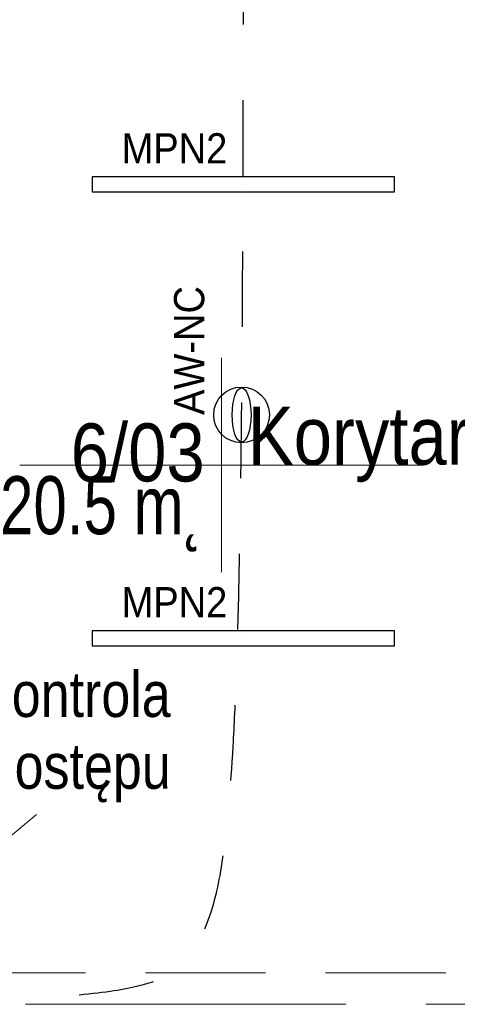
# Model space of a CAD drawing. Header units: centimetres. Extents: x -1631 to 21770, y -8842 to 3590.
# Tile 25 of 142: x 324 to 498, y 408 to 799. Entities that reach past the tile are written whole.
import ezdxf

# ---------------------------------------------------------------- set-up
doc = ezdxf.new("R2010")
doc.units = ezdxf.units.CM
for name, pattern in [('Dash', [60, 30, -30]), ('Oś', [222.25, 127, -31.75, 31.75, -31.75]), ('Ukryte', [71.438, 47.625, -23.813])]:
    doc.linetypes.add(name, pattern=pattern)
for name, color, linetype, lineweight in [('A-AREA-IDEN', 2, 'Continuous', 13), ('A-DETL', 90, 'Continuous', 9), ('A-DETL-HDLN', 90, 'Ukryte', 9), ('G-ANNO-TEXT', 231, 'Continuous', 13), ('S-GRID', 1, 'Continuous', 13)]:
    doc.layers.add(name, color=color, linetype=linetype, lineweight=lineweight)
doc.layers.add('E_oprawy', color=12, linetype='Continuous')
doc.styles.add('Arial', font='arial.ttf', dxfattribs={"width": 0.9, "height": 18})
doc.styles.add('Arial Narrow_6', font='ARIALN.TTF', dxfattribs={"height": 18})
doc.styles.add('Arial_11', font='arial.ttf', dxfattribs={"width": 0.85, "height": 23})

# ---------------------------------------------------------------- blocks, each defined once
blk = doc.blocks.new('METKA_POMIESZCZENIA2 - Rozbudowana krótka - bez ramki-2403173-6_piętro IV __13_80 m_ - stan projektowany')
at = {"layer": 'A-AREA-IDEN'}
for p, q in [((0, 0.425), (0, 0)), ((0.0976, 0), (-0.8, 0)), ((-0.8, 0), (0.8, 0)), ((0, 0), (0, -0.425))]:
    blk.add_line(p, q, dxfattribs=at)
blk = doc.blocks.new('MPN2')
at = {"layer": 'E_oprawy', "linetype": 'ByBlock'}
blk.add_lwpolyline([(-60, 3), (-60, -3), (60, -3), (60, 3)], close=True, dxfattribs=at)
at = {"layer": 'E_oprawy'}
blk.add_circle((0, 0), 0.00001, dxfattribs=at)
at = {"layer": 'E_oprawy', "color": 4, "style": 'Arial', "width": 0.9}
blk.add_text('MPN2', height=12, dxfattribs=at).set_placement((-48.27, 8.29))
blk = doc.blocks.new('AW-NC')
at = {"layer": 'E_oprawy', "color": 1, "linetype": 'ByBlock'}
blk.add_circle((-0.05, -0.31), 11.07, dxfattribs=at)
blk.add_ellipse((-0.05, -0.31), major_axis=(10.73, 0), ratio=0.349074, dxfattribs=at)
at = {"layer": 'E_oprawy', "color": 1, "style": 'Arial', "width": 0.9}
blk.add_text('AW-NC', height=12, dxfattribs=at).set_placement((-0.05, 14.5))

msp = doc.modelspace()

# ---------------------------------------------------------------- linework, layer by layer
at = {"layer": 'A-DETL', "linetype": 'Dash', "lineweight": 25}
msp.add_open_spline([(412.84, 1006.95), (412.84, 497.96), (412.84, 435.33), (370.99, 410.92), (291.38, 409.33)], degree=3, knots=[0, 0, 0, 0, 6.781245, 8.866954, 8.866954, 8.866954, 8.866954], dxfattribs=at)
at = {"layer": 'A-DETL-HDLN'}
msp.add_line((-1197.62, 420.83), (1172.38, 420.83), dxfattribs=at)
at = {"layer": 'G-ANNO-TEXT', "color": 50}
msp.add_line((298.47, 456.82), (330.85, 483.57), dxfattribs=at)
at = {"layer": 'S-GRID', "linetype": 'Oś'}
msp.add_line((1342.46, 408.33), (-1368.76, 408.33), dxfattribs=at)

# ---------------------------------------------------------------- block references
at = {"layer": 'A-AREA-IDEN', "xscale": 99.99999999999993, "yscale": 99.99999999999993, "zscale": 99.99999999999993}
msp.add_blockref('METKA_POMIESZCZENIA2 - Rozbudowana krótka - bez ramki-2403173-6_piętro IV __13_80 m_ - stan projektowany', (404.16, 622.16), dxfattribs=at)
at = {"layer": 'E_oprawy'}
for p in [(412.82, 733.51), (412.82, 553.51)]:
    msp.add_blockref('MPN2', p, dxfattribs=at)
at = {"layer": 'E_oprawy', "color": 2, "rotation": 90}
msp.add_blockref('AW-NC', (411.82, 642.13), dxfattribs=at)

# ---------------------------------------------------------------- texts
at = {"layer": 'A-AREA-IDEN', "char_height": 23, "line_spacing_factor": 0.936439, "style": 'Arial_11'}
for s, insert, width, attachment_point in [('\\pxqr,t3.69565,7.3913,11.08696,14.78261,18.47826,22.17391,25.86957,29.56522,33.26087,36.95652,40.65217,44.34783,48.04348,51.73913,55.43478,59.13043,62.82609,66.52174,70.21739,73.91304,77.6087,81.30435,85,88.69565,92.3913,96.08696,99.78261,103.47826,107.17391,110.86957,114.56522,118.26087;{6/03}', (397.51, 615.38), 52.87, 9), ('\\pxt3.69565,7.3913,11.08696,14.78261,18.47826,22.17391,25.86957,29.56522,33.26087,36.95652,40.65217,44.34783,48.04348,51.73913,55.43478,59.13043,62.82609,66.52174,70.21739,73.91304,77.6087,81.30435,85,88.69565,92.3913,96.08696,99.78261,103.47826,107.17391,110.86957,114.56522,118.26087;{Korytarz}', (414.59, 615.38), 100.64, 7), ('\\pt84.99995,169.9999,255.00008,340.00003,424.99998,509.99993,595.00011,680.00006,765.00001,849.99996,934.99991,1020.00009,1105.00004,1189.99999,1274.99994,1359.99989,1445.00007,1530.00002,1614.99997,1699.99992,1785.0001,1870.00005,1955,2039.99995,2124.9999,2210.00008,2295.00003,2379.99998,2464.99993,2550.00011,2635.00006,2720.00001;20.5 m˛', (397.51, 617.77), 91.63, 3)]:
    msp.add_mtext(s, dxfattribs=dict(at, insert=insert, width=width, attachment_point=attachment_point))
at = {"layer": 'G-ANNO-TEXT', "color": 7, "insert": (384.03, 540.29), "char_height": 18, "width": 106.5, "attachment_point": 3, "line_spacing_factor": 0.949189, "style": 'Arial Narrow_6'}
msp.add_mtext('\\pt127.00008,253.99998,381.00006,507.99996,635.00004,761.99994,889.00002,1015.99992,1143,1270.00008,1396.99998,1524.00006,1650.99996,1778.00004,1904.99994,2032.00002,2158.99992,2286,2413.00008,2539.99998,2667.00006,2793.99996,2921.00004,3047.99994,3175.00002,3301.99992,3429,3556.00008,3682.99998,3810.00006,3936.99996,4064.00004;kontrola dostępu', dxfattribs=at)

doc.saveas('drawing.dxf')
